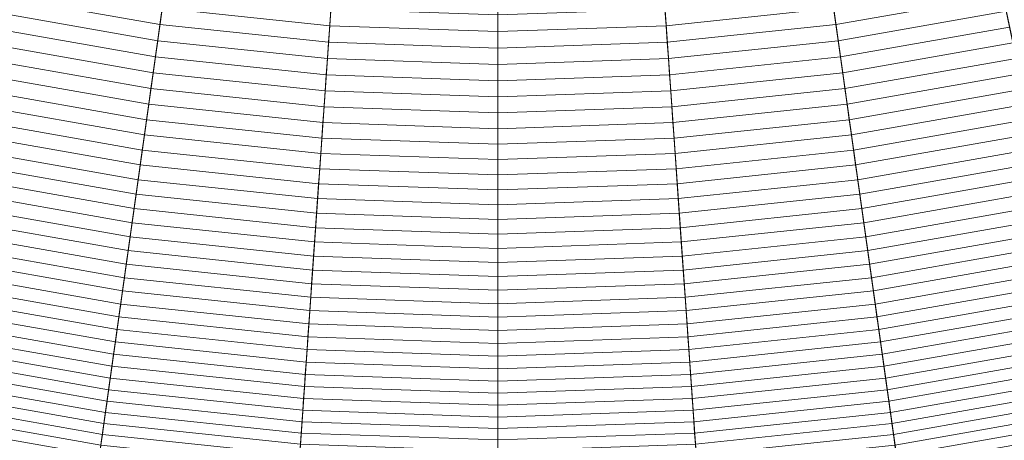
# Model space of a CAD drawing. Header units: centimetres. Extents: x -21.9 to 23.1, y -23 to 22.
# Tile 54 of 191: x -2.6 to 3.9, y -19 to -16.3. Entities that reach past the tile are written whole.
import ezdxf

# ---------------------------------------------------------------- set-up
doc = ezdxf.new("R2010")
doc.units = ezdxf.units.CM
doc.header["$LTSCALE"] = 2.54
doc.layers.add('Lucido design-1', color=7, linetype='Continuous')

# ---------------------------------------------------------------- blocks, each defined once
blk = doc.blocks.new('Gruppo-2-1')
at = {"color": 5, "linetype": 'Continuous', "lineweight": 9}
for points in [[(-2.8374, -9.9069, -940.4271), (-2.1736, -10.1226, -940.4271), (-5.5096, -21.7567, -940.4271), (-6.9769, -21.28, -940.4271)], [(-2.8374, -9.9069, -940.4271), (-2.1736, -10.1226, -940.4271), (-5.5096, -21.7567, -940.4271), (-6.9769, -21.28, -940.4271)], [(3.3391, -10.1226, -940.4271), (4.003, -9.9069, -940.4271), (8.1424, -21.28, -940.4271), (6.6752, -21.7567, -940.4271)], [(3.3391, -10.1226, -940.4271), (4.003, -9.9069, -940.4271), (8.1424, -21.28, -940.4271), (6.6752, -21.7567, -940.4271)], [(-2.1736, -10.1226, -940.4271), (-1.4964, -10.2915, -940.4271), (-4.0127, -22.13, -940.4271), (-5.5096, -21.7567, -940.4271)], [(-2.1736, -10.1226, -940.4271), (-1.4964, -10.2915, -940.4271), (-4.0127, -22.13, -940.4271), (-5.5096, -21.7567, -940.4271)], [(2.6619, -10.2915, -940.4271), (3.3391, -10.1226, -940.4271), (6.6752, -21.7567, -940.4271), (5.1782, -22.13, -940.4271)], [(2.6619, -10.2915, -940.4271), (3.3391, -10.1226, -940.4271), (6.6752, -21.7567, -940.4271), (5.1782, -22.13, -940.4271)], [(-1.4964, -10.2915, -940.4271), (-0.809, -10.4127, -940.4271), (-2.4934, -22.3979, -940.4271), (-4.0127, -22.13, -940.4271)], [(-1.4964, -10.2915, -940.4271), (-0.809, -10.4127, -940.4271), (-2.4934, -22.3979, -940.4271), (-4.0127, -22.13, -940.4271)], [(1.9745, -10.4127, -940.4271), (2.6619, -10.2915, -940.4271), (5.1782, -22.13, -940.4271), (3.6589, -22.3979, -940.4271)], [(1.9745, -10.4127, -940.4271), (2.6619, -10.2915, -940.4271), (5.1782, -22.13, -940.4271), (3.6589, -22.3979, -940.4271)], [(-0.809, -10.4127, -940.4271), (-0.1148, -10.4856, -940.4271), (-0.9591, -22.5591, -940.4271), (-2.4934, -22.3979, -940.4271)], [(-0.809, -10.4127, -940.4271), (-0.1148, -10.4856, -940.4271), (-0.9591, -22.5591, -940.4271), (-2.4934, -22.3979, -940.4271)], [(1.2803, -10.4856, -940.4271), (1.9745, -10.4127, -940.4271), (3.6589, -22.3979, -940.4271), (2.1246, -22.5591, -940.4271)], [(1.2803, -10.4856, -940.4271), (1.9745, -10.4127, -940.4271), (3.6589, -22.3979, -940.4271), (2.1246, -22.5591, -940.4271)], [(-0.1148, -10.4856, -940.4271), (0.5828, -10.51, -940.4271), (0.5828, -22.613, -940.4271), (-0.9591, -22.5591, -940.4271)], [(-0.1148, -10.4856, -940.4271), (0.5828, -10.51, -940.4271), (0.5828, -22.613, -940.4271), (-0.9591, -22.5591, -940.4271)], [(0.5828, -10.51, -940.4271), (1.2803, -10.4856, -940.4271), (2.1246, -22.5591, -940.4271), (0.5828, -22.613, -940.4271)], [(0.5828, -10.51, -940.4271), (1.2803, -10.4856, -940.4271), (2.1246, -22.5591, -940.4271), (0.5828, -22.613, -940.4271)], [(0.5828, -10.51, -940.4271), (0.5828, -22.613, -940.4271), (0.5828, -22.613, -940.4271)], [(0.5828, -10.51, -940.4271), (0.5828, -22.613, -940.4271), (0.5828, -22.613, -940.4271)], [(-5.6163, -22.1288, -1001.3271), (-4.0932, -22.5085, -1001.3271), (-1.933, -12.3456, -1001.3271), (-2.7524, -12.1413, -1001.3271)], [(-5.5096, -21.7567, -1001.3271), (-4.0127, -22.13, -1001.3271), (-1.933, -12.3456, -1001.3271), (-2.7524, -12.1413, -1001.3271)], [(-2.7524, -12.1413, -1010.9271), (-1.933, -12.3456, -1010.9271), (-3.9271, -21.7272, -1010.9271), (-5.3962, -21.3609, -1010.9271)], [(5.2587, -22.5085, -1001.3271), (6.7818, -22.1288, -1001.3271), (3.918, -12.1413, -1001.3271), (3.0985, -12.3456, -1001.3271)], [(3.0985, -12.3456, -1010.9271), (3.918, -12.1413, -1010.9271), (6.5617, -21.3609, -1010.9271), (5.0926, -21.7272, -1010.9271)], [(5.1782, -22.13, -1001.3271), (6.6752, -21.7567, -1001.3271), (3.918, -12.1413, -1001.3271), (3.0985, -12.3456, -1001.3271)], [(-4.0932, -22.5085, -1001.3271), (-2.5472, -22.7811, -1001.3271), (-1.1012, -12.4922, -1001.3271), (-1.933, -12.3456, -1001.3271)], [(-4.0127, -22.13, -1001.3271), (-2.4934, -22.3979, -1001.3271), (-1.1012, -12.4922, -1001.3271), (-1.933, -12.3456, -1001.3271)], [(-1.933, -12.3456, -1010.9271), (-1.1012, -12.4922, -1010.9271), (-2.4361, -21.9901, -1010.9271), (-3.9271, -21.7272, -1010.9271)], [(3.7128, -22.7811, -1001.3271), (5.2587, -22.5085, -1001.3271), (3.0985, -12.3456, -1001.3271), (2.2668, -12.4922, -1001.3271)], [(2.2668, -12.4922, -1010.9271), (3.0985, -12.3456, -1010.9271), (5.0926, -21.7272, -1010.9271), (3.6016, -21.9901, -1010.9271)], [(3.6589, -22.3979, -1001.3271), (5.1782, -22.13, -1001.3271), (3.0985, -12.3456, -1001.3271), (2.2668, -12.4922, -1001.3271)], [(-2.5472, -22.7811, -1001.3271), (-0.9861, -22.9452, -1001.3271), (-0.2613, -12.5805, -1001.3271), (-1.1012, -12.4922, -1001.3271)], [(-2.4934, -22.3979, -1001.3271), (-0.9591, -22.5591, -1001.3271), (-0.2613, -12.5805, -1001.3271), (-1.1012, -12.4922, -1001.3271)], [(-1.1012, -12.4922, -1010.9271), (-0.2613, -12.5805, -1010.9271), (-0.9303, -22.1484, -1010.9271), (-2.4361, -21.9901, -1010.9271)], [(2.1516, -22.9452, -1001.3271), (3.7128, -22.7811, -1001.3271), (2.2668, -12.4922, -1001.3271), (1.4268, -12.5805, -1001.3271)], [(1.4268, -12.5805, -1010.9271), (2.2668, -12.4922, -1010.9271), (3.6016, -21.9901, -1010.9271), (2.0959, -22.1484, -1010.9271)], [(2.1246, -22.5591, -1001.3271), (3.6589, -22.3979, -1001.3271), (2.2668, -12.4922, -1001.3271), (1.4268, -12.5805, -1001.3271)], [(-0.9861, -22.9452, -1001.3271), (0.5828, -23, -1001.3271), (0.5828, -12.61, -1001.3271), (-0.2613, -12.5805, -1001.3271)], [(-0.9591, -22.5591, -1001.3271), (0.5828, -22.613, -1001.3271), (0.5828, -12.61, -1001.3271), (-0.2613, -12.5805, -1001.3271)], [(-0.2613, -12.5805, -1010.9271), (0.5828, -12.61, -1010.9271), (0.5828, -22.2012, -1010.9271), (-0.9303, -22.1484, -1010.9271)], [(0.5828, -23, -1001.3271), (2.1516, -22.9452, -1001.3271), (1.4268, -12.5805, -1001.3271), (0.5828, -12.61, -1001.3271)], [(0.5828, -12.61, -1010.9271), (1.4268, -12.5805, -1010.9271), (2.0959, -22.1484, -1010.9271), (0.5828, -22.2012, -1010.9271)], [(0.5828, -22.613, -1001.3271), (2.1246, -22.5591, -1001.3271), (1.4268, -12.5805, -1001.3271), (0.5828, -12.61, -1001.3271)], [(0.5828, -23, -1001.3271), (0.5828, -12.61, -1001.3271), (0.5828, -12.61, -1001.3271)], [(0.5828, -23, -1001.3271), (0.5828, -23, -1001.3271), (0.5828, -12.61, -1001.3271)], [(0.5828, -12.61, -1010.9271), (0.5828, -22.2012, -1010.9271), (0.5828, -22.2012, -1010.9271)], [(0.5828, -22.613, -1001.3271), (0.5828, -12.61, -1001.3271), (0.5828, -12.61, -1001.3271)], [(-2.733, -16.1092, -932.623), (-1.6367, -16.3025, -932.623), (-1.6216, -16.1946, -932.7187), (-2.7103, -16.0027, -932.7187)], [(2.8023, -16.3025, -932.623), (3.8985, -16.1092, -932.623), (3.8758, -16.0027, -932.7187), (2.7871, -16.1946, -932.7187)], [(-1.6216, -16.1946, -932.7187), (-0.5221, -16.3102, -932.7187), (-0.5144, -16.2005, -932.8132), (-1.6063, -16.0857, -932.8132)], [(1.6876, -16.3102, -932.7187), (2.7871, -16.1946, -932.7187), (2.7718, -16.0857, -932.8132), (1.6799, -16.2005, -932.8132)], [(-2.7554, -16.2147, -932.5261), (-1.6517, -16.4093, -932.5261), (-1.6367, -16.3025, -932.623), (-2.733, -16.1092, -932.623)], [(2.8173, -16.4093, -932.5261), (3.9209, -16.2147, -932.5261), (3.8985, -16.1092, -932.623), (2.8023, -16.3025, -932.623)], [(-2.7776, -16.3192, -932.428), (-1.6666, -16.5151, -932.428), (-1.6517, -16.4093, -932.5261), (-2.7554, -16.2147, -932.5261)], [(-1.6367, -16.3025, -932.623), (-0.5297, -16.4189, -932.623), (-0.5221, -16.3102, -932.7187), (-1.6216, -16.1946, -932.7187)], [(-0.5221, -16.3102, -932.7187), (0.5828, -16.3488, -932.7187), (0.5828, -16.2388, -932.8132), (-0.5144, -16.2005, -932.8132)], [(0.5828, -16.3488, -932.7187), (1.6876, -16.3102, -932.7187), (1.6799, -16.2005, -932.8132), (0.5828, -16.2388, -932.8132)], [(1.6952, -16.4189, -932.623), (2.8023, -16.3025, -932.623), (2.7871, -16.1946, -932.7187), (1.6876, -16.3102, -932.7187)], [(2.8321, -16.5151, -932.428), (3.9431, -16.3192, -932.428), (3.9209, -16.2147, -932.5261), (2.8173, -16.4093, -932.5261)], [(0.5828, -16.3488, -932.7187), (0.5828, -16.2388, -932.8132), (0.5828, -16.2388, -932.8132)], [(-2.7996, -16.4226, -932.3287), (-1.6813, -16.6198, -932.3287), (-1.6666, -16.5151, -932.428), (-2.7776, -16.3192, -932.428)], [(-1.6517, -16.4093, -932.5261), (-0.5372, -16.5265, -932.5261), (-0.5297, -16.4189, -932.623), (-1.6367, -16.3025, -932.623)], [(-0.5297, -16.4189, -932.623), (0.5828, -16.4577, -932.623), (0.5828, -16.3488, -932.7187), (-0.5221, -16.3102, -932.7187)], [(0.5828, -16.4577, -932.623), (1.6952, -16.4189, -932.623), (1.6876, -16.3102, -932.7187), (0.5828, -16.3488, -932.7187)], [(0.5828, -16.4577, -932.623), (0.5828, -16.3488, -932.7187), (0.5828, -16.3488, -932.7187)], [(1.7027, -16.5265, -932.5261), (2.8173, -16.4093, -932.5261), (2.8023, -16.3025, -932.623), (1.6952, -16.4189, -932.623)], [(2.8468, -16.6198, -932.3287), (3.9651, -16.4226, -932.3287), (3.9431, -16.3192, -932.428), (2.8321, -16.5151, -932.428)], [(-2.8213, -16.5249, -932.2283), (-1.6959, -16.7234, -932.2283), (-1.6813, -16.6198, -932.3287), (-2.7996, -16.4226, -932.3287)], [(-1.6666, -16.5151, -932.428), (-0.5447, -16.633, -932.428), (-0.5372, -16.5265, -932.5261), (-1.6517, -16.4093, -932.5261)], [(-0.5372, -16.5265, -932.5261), (0.5828, -16.5656, -932.5261), (0.5828, -16.4577, -932.623), (-0.5297, -16.4189, -932.623)], [(0.5828, -16.5656, -932.5261), (1.7027, -16.5265, -932.5261), (1.6952, -16.4189, -932.623), (0.5828, -16.4577, -932.623)], [(1.7102, -16.633, -932.428), (2.8321, -16.5151, -932.428), (2.8173, -16.4093, -932.5261), (1.7027, -16.5265, -932.5261)], [(2.8614, -16.7234, -932.2283), (3.9868, -16.5249, -932.2283), (3.9651, -16.4226, -932.3287), (2.8468, -16.6198, -932.3287)], [(0.5828, -16.5656, -932.5261), (0.5828, -16.4577, -932.623), (0.5828, -16.4577, -932.623)], [(-2.8428, -16.626, -932.1265), (-1.7103, -16.8257, -932.1265), (-1.6959, -16.7234, -932.2283), (-2.8213, -16.5249, -932.2283)], [(-1.6813, -16.6198, -932.3287), (-0.552, -16.7385, -932.3287), (-0.5447, -16.633, -932.428), (-1.6666, -16.5151, -932.428)], [(-0.5447, -16.633, -932.428), (0.5828, -16.6724, -932.428), (0.5828, -16.5656, -932.5261), (-0.5372, -16.5265, -932.5261)], [(0.5828, -16.6724, -932.428), (1.7102, -16.633, -932.428), (1.7027, -16.5265, -932.5261), (0.5828, -16.5656, -932.5261)], [(1.7176, -16.7385, -932.3287), (2.8468, -16.6198, -932.3287), (2.8321, -16.5151, -932.428), (1.7102, -16.633, -932.428)], [(2.8758, -16.8257, -932.1265), (4.0083, -16.626, -932.1265), (3.9868, -16.5249, -932.2283), (2.8614, -16.7234, -932.2283)], [(0.5828, -16.6724, -932.428), (0.5828, -16.5656, -932.5261), (0.5828, -16.5656, -932.5261)], [(-2.8641, -16.7262, -932.0238), (-1.7245, -16.9271, -932.0238), (-1.7103, -16.8257, -932.1265), (-2.8428, -16.626, -932.1265)], [(-1.6959, -16.7234, -932.2283), (-0.5593, -16.8428, -932.2283), (-0.552, -16.7385, -932.3287), (-1.6813, -16.6198, -932.3287)], [(-0.552, -16.7385, -932.3287), (0.5828, -16.7781, -932.3287), (0.5828, -16.6724, -932.428), (-0.5447, -16.633, -932.428)], [(0.5828, -16.7781, -932.3287), (1.7176, -16.7385, -932.3287), (1.7102, -16.633, -932.428), (0.5828, -16.6724, -932.428)], [(0.5828, -16.7781, -932.3287), (0.5828, -16.6724, -932.428), (0.5828, -16.6724, -932.428)], [(1.7249, -16.8428, -932.2283), (2.8614, -16.7234, -932.2283), (2.8468, -16.6198, -932.3287), (1.7176, -16.7385, -932.3287)], [(2.89, -16.9271, -932.0238), (4.0296, -16.7262, -932.0238), (4.0083, -16.626, -932.1265), (2.8758, -16.8257, -932.1265)], [(-2.8851, -16.8252, -931.9199), (-1.7386, -17.0273, -931.9199), (-1.7245, -16.9271, -932.0238), (-2.8641, -16.7262, -932.0238)], [(-1.7103, -16.8257, -932.1265), (-0.5666, -16.9459, -932.1265), (-0.5593, -16.8428, -932.2283), (-1.6959, -16.7234, -932.2283)], [(-0.5593, -16.8428, -932.2283), (0.5828, -16.8827, -932.2283), (0.5828, -16.7781, -932.3287), (-0.552, -16.7385, -932.3287)], [(0.5828, -16.8827, -932.2283), (1.7249, -16.8428, -932.2283), (1.7176, -16.7385, -932.3287), (0.5828, -16.7781, -932.3287)], [(1.7321, -16.9459, -932.1265), (2.8758, -16.8257, -932.1265), (2.8614, -16.7234, -932.2283), (1.7249, -16.8428, -932.2283)], [(2.9041, -17.0273, -931.9199), (4.0507, -16.8252, -931.9199), (4.0296, -16.7262, -932.0238), (2.89, -16.9271, -932.0238)], [(0.5828, -16.8827, -932.2283), (0.5828, -16.7781, -932.3287), (0.5828, -16.7781, -932.3287)], [(-2.9059, -16.923, -931.8149), (-1.7525, -17.1264, -931.8149), (-1.7386, -17.0273, -931.9199), (-2.8851, -16.8252, -931.9199)], [(-1.7245, -16.9271, -932.0238), (-0.5737, -17.048, -932.0238), (-0.5666, -16.9459, -932.1265), (-1.7103, -16.8257, -932.1265)], [(-0.5666, -16.9459, -932.1265), (0.5828, -16.9861, -932.1265), (0.5828, -16.8827, -932.2283), (-0.5593, -16.8428, -932.2283)], [(0.5828, -16.9861, -932.1265), (1.7321, -16.9459, -932.1265), (1.7249, -16.8428, -932.2283), (0.5828, -16.8827, -932.2283)], [(1.7392, -17.048, -932.0238), (2.89, -16.9271, -932.0238), (2.8758, -16.8257, -932.1265), (1.7321, -16.9459, -932.1265)], [(2.918, -17.1264, -931.8149), (4.0715, -16.923, -931.8149), (4.0507, -16.8252, -931.9199), (2.9041, -17.0273, -931.9199)], [(-2.9265, -17.0197, -931.7088), (-1.7663, -17.2243, -931.7088), (-1.7525, -17.1264, -931.8149), (-2.9059, -16.923, -931.8149)], [(-1.7386, -17.0273, -931.9199), (-0.5808, -17.149, -931.9199), (-0.5737, -17.048, -932.0238), (-1.7245, -16.9271, -932.0238)], [(0.5828, -16.9861, -932.1265), (0.5828, -16.8827, -932.2283), (0.5828, -16.8827, -932.2283)], [(1.7463, -17.149, -931.9199), (2.9041, -17.0273, -931.9199), (2.89, -16.9271, -932.0238), (1.7392, -17.048, -932.0238)], [(2.9318, -17.2243, -931.7088), (4.092, -17.0197, -931.7088), (4.0715, -16.923, -931.8149), (2.918, -17.1264, -931.8149)], [(-0.5737, -17.048, -932.0238), (0.5828, -17.0884, -932.0238), (0.5828, -16.9861, -932.1265), (-0.5666, -16.9459, -932.1265)], [(0.5828, -17.0884, -932.0238), (1.7392, -17.048, -932.0238), (1.7321, -16.9459, -932.1265), (0.5828, -16.9861, -932.1265)], [(0.5828, -17.0884, -932.0238), (0.5828, -16.9861, -932.1265), (0.5828, -16.9861, -932.1265)], [(-2.9468, -17.1153, -931.6017), (-1.7799, -17.3211, -931.6017), (-1.7663, -17.2243, -931.7088), (-2.9265, -17.0197, -931.7088)], [(-1.7525, -17.1264, -931.8149), (-0.5877, -17.2488, -931.8149), (-0.5808, -17.149, -931.9199), (-1.7386, -17.0273, -931.9199)], [(-0.5808, -17.149, -931.9199), (0.5828, -17.1896, -931.9199), (0.5828, -17.0884, -932.0238), (-0.5737, -17.048, -932.0238)], [(0.5828, -17.1896, -931.9199), (1.7463, -17.149, -931.9199), (1.7392, -17.048, -932.0238), (0.5828, -17.0884, -932.0238)], [(1.7533, -17.2488, -931.8149), (2.918, -17.1264, -931.8149), (2.9041, -17.0273, -931.9199), (1.7463, -17.149, -931.9199)], [(2.9454, -17.3211, -931.6017), (4.1123, -17.1153, -931.6017), (4.092, -17.0197, -931.7088), (2.9318, -17.2243, -931.7088)], [(-2.9669, -17.2097, -931.4934), (-1.7933, -17.4166, -931.4934), (-1.7799, -17.3211, -931.6017), (-2.9468, -17.1153, -931.6017)], [(-1.7663, -17.2243, -931.7088), (-0.5946, -17.3475, -931.7088), (-0.5877, -17.2488, -931.8149), (-1.7525, -17.1264, -931.8149)], [(0.5828, -17.1896, -931.9199), (0.5828, -17.0884, -932.0238), (0.5828, -17.0884, -932.0238)], [(1.7602, -17.3475, -931.7088), (2.9318, -17.2243, -931.7088), (2.918, -17.1264, -931.8149), (1.7533, -17.2488, -931.8149)], [(2.9588, -17.4166, -931.4934), (4.1324, -17.2097, -931.4934), (4.1123, -17.1153, -931.6017), (2.9454, -17.3211, -931.6017)], [(-0.5877, -17.2488, -931.8149), (0.5828, -17.2897, -931.8149), (0.5828, -17.1896, -931.9199), (-0.5808, -17.149, -931.9199)], [(0.5828, -17.2897, -931.8149), (1.7533, -17.2488, -931.8149), (1.7463, -17.149, -931.9199), (0.5828, -17.1896, -931.9199)], [(0.5828, -17.2897, -931.8149), (0.5828, -17.1896, -931.9199), (0.5828, -17.1896, -931.9199)], [(-2.9867, -17.3029, -931.3841), (-1.8066, -17.511, -931.3841), (-1.7933, -17.4166, -931.4934), (-2.9669, -17.2097, -931.4934)], [(-1.7799, -17.3211, -931.6017), (-0.6014, -17.4449, -931.6017), (-0.5946, -17.3475, -931.7088), (-1.7663, -17.2243, -931.7088)], [(-0.5946, -17.3475, -931.7088), (0.5828, -17.3886, -931.7088), (0.5828, -17.2897, -931.8149), (-0.5877, -17.2488, -931.8149)], [(0.5828, -17.3886, -931.7088), (1.7602, -17.3475, -931.7088), (1.7533, -17.2488, -931.8149), (0.5828, -17.2897, -931.8149)], [(1.767, -17.4449, -931.6017), (2.9454, -17.3211, -931.6017), (2.9318, -17.2243, -931.7088), (1.7602, -17.3475, -931.7088)], [(2.9721, -17.511, -931.3841), (4.1522, -17.3029, -931.3841), (4.1324, -17.2097, -931.4934), (2.9588, -17.4166, -931.4934)], [(-3.0062, -17.395, -931.2737), (-1.8197, -17.6042, -931.2737), (-1.8066, -17.511, -931.3841), (-2.9867, -17.3029, -931.3841)], [(-1.7933, -17.4166, -931.4934), (-0.6082, -17.5412, -931.4934), (-0.6014, -17.4449, -931.6017), (-1.7799, -17.3211, -931.6017)], [(0.5828, -17.3886, -931.7088), (0.5828, -17.2897, -931.8149), (0.5828, -17.2897, -931.8149)], [(1.7737, -17.5412, -931.4934), (2.9588, -17.4166, -931.4934), (2.9454, -17.3211, -931.6017), (1.767, -17.4449, -931.6017)], [(2.9852, -17.6042, -931.2737), (4.1718, -17.395, -931.2737), (4.1522, -17.3029, -931.3841), (2.9721, -17.511, -931.3841)], [(-0.6014, -17.4449, -931.6017), (0.5828, -17.4863, -931.6017), (0.5828, -17.3886, -931.7088), (-0.5946, -17.3475, -931.7088)], [(0.5828, -17.4863, -931.6017), (1.767, -17.4449, -931.6017), (1.7602, -17.3475, -931.7088), (0.5828, -17.3886, -931.7088)], [(0.5828, -17.4863, -931.6017), (0.5828, -17.3886, -931.7088), (0.5828, -17.3886, -931.7088)], [(-3.0256, -17.4858, -931.1623), (-1.8326, -17.6962, -931.1623), (-1.8197, -17.6042, -931.2737), (-3.0062, -17.395, -931.2737)], [(-1.8066, -17.511, -931.3841), (-0.6148, -17.6363, -931.3841), (-0.6082, -17.5412, -931.4934), (-1.7933, -17.4166, -931.4934)], [(-0.6082, -17.5412, -931.4934), (0.5828, -17.5828, -931.4934), (0.5828, -17.4863, -931.6017), (-0.6014, -17.4449, -931.6017)], [(0.5828, -17.5828, -931.4934), (1.7737, -17.5412, -931.4934), (1.767, -17.4449, -931.6017), (0.5828, -17.4863, -931.6017)], [(1.7803, -17.6363, -931.3841), (2.9721, -17.511, -931.3841), (2.9588, -17.4166, -931.4934), (1.7737, -17.5412, -931.4934)], [(2.9981, -17.6962, -931.1623), (4.1911, -17.4858, -931.1623), (4.1718, -17.395, -931.2737), (2.9852, -17.6042, -931.2737)], [(-3.0446, -17.5754, -931.0499), (-1.8453, -17.7869, -931.0499), (-1.8326, -17.6962, -931.1623), (-3.0256, -17.4858, -931.1623)], [(-1.8197, -17.6042, -931.2737), (-0.6214, -17.7301, -931.2737), (-0.6148, -17.6363, -931.3841), (-1.8066, -17.511, -931.3841)], [(0.5828, -17.5828, -931.4934), (0.5828, -17.4863, -931.6017), (0.5828, -17.4863, -931.6017)], [(1.7869, -17.7301, -931.2737), (2.9852, -17.6042, -931.2737), (2.9721, -17.511, -931.3841), (1.7803, -17.6363, -931.3841)], [(3.0109, -17.7869, -931.0499), (4.2101, -17.5754, -931.0499), (4.1911, -17.4858, -931.1623), (2.9981, -17.6962, -931.1623)], [(-3.0634, -17.6638, -930.9365), (-1.8579, -17.8764, -930.9365), (-1.8453, -17.7869, -931.0499), (-3.0446, -17.5754, -931.0499)], [(-0.6148, -17.6363, -931.3841), (0.5828, -17.6781, -931.3841), (0.5828, -17.5828, -931.4934), (-0.6082, -17.5412, -931.4934)], [(0.5828, -17.6781, -931.3841), (1.7803, -17.6363, -931.3841), (1.7737, -17.5412, -931.4934), (0.5828, -17.5828, -931.4934)], [(0.5828, -17.6781, -931.3841), (0.5828, -17.5828, -931.4934), (0.5828, -17.5828, -931.4934)], [(3.0234, -17.8764, -930.9365), (4.2289, -17.6638, -930.9365), (4.2101, -17.5754, -931.0499), (3.0109, -17.7869, -931.0499)], [(-1.8326, -17.6962, -931.1623), (-0.6279, -17.8228, -931.1623), (-0.6214, -17.7301, -931.2737), (-1.8197, -17.6042, -931.2737)], [(-0.6214, -17.7301, -931.2737), (0.5828, -17.7722, -931.2737), (0.5828, -17.6781, -931.3841), (-0.6148, -17.6363, -931.3841)], [(0.5828, -17.7722, -931.2737), (1.7869, -17.7301, -931.2737), (1.7803, -17.6363, -931.3841), (0.5828, -17.6781, -931.3841)], [(1.7934, -17.8228, -931.1623), (2.9981, -17.6962, -931.1623), (2.9852, -17.6042, -931.2737), (1.7869, -17.7301, -931.2737)], [(-3.0819, -17.751, -930.822), (-1.8703, -17.9646, -930.822), (-1.8579, -17.8764, -930.9365), (-3.0634, -17.6638, -930.9365)], [(-1.8453, -17.7869, -931.0499), (-0.6343, -17.9142, -931.0499), (-0.6279, -17.8228, -931.1623), (-1.8326, -17.6962, -931.1623)], [(0.5828, -17.7722, -931.2737), (0.5828, -17.6781, -931.3841), (0.5828, -17.6781, -931.3841)], [(1.7998, -17.9142, -931.0499), (3.0109, -17.7869, -931.0499), (2.9981, -17.6962, -931.1623), (1.7934, -17.8228, -931.1623)], [(3.0359, -17.9646, -930.822), (4.2474, -17.751, -930.822), (4.2289, -17.6638, -930.9365), (3.0234, -17.8764, -930.9365)], [(-3.1002, -17.8369, -930.7066), (-1.8825, -18.0516, -930.7066), (-1.8703, -17.9646, -930.822), (-3.0819, -17.751, -930.822)], [(-0.6279, -17.8228, -931.1623), (0.5828, -17.8651, -931.1623), (0.5828, -17.7722, -931.2737), (-0.6214, -17.7301, -931.2737)], [(0.5828, -17.8651, -931.1623), (1.7934, -17.8228, -931.1623), (1.7869, -17.7301, -931.2737), (0.5828, -17.7722, -931.2737)], [(0.5828, -17.8651, -931.1623), (0.5828, -17.7722, -931.2737), (0.5828, -17.7722, -931.2737)], [(3.0481, -18.0516, -930.7066), (4.2657, -17.8369, -930.7066), (4.2474, -17.751, -930.822), (3.0359, -17.9646, -930.822)], [(-3.1182, -17.9216, -930.5903), (-1.8946, -18.1373, -930.5903), (-1.8825, -18.0516, -930.7066), (-3.1002, -17.8369, -930.7066)], [(-1.8579, -17.8764, -930.9365), (-0.6406, -18.0043, -930.9365), (-0.6343, -17.9142, -931.0499), (-1.8453, -17.7869, -931.0499)], [(-0.6343, -17.9142, -931.0499), (0.5828, -17.9567, -931.0499), (0.5828, -17.8651, -931.1623), (-0.6279, -17.8228, -931.1623)], [(0.5828, -17.9567, -931.0499), (1.7998, -17.9142, -931.0499), (1.7934, -17.8228, -931.1623), (0.5828, -17.8651, -931.1623)], [(1.8061, -18.0043, -930.9365), (3.0234, -17.8764, -930.9365), (3.0109, -17.7869, -931.0499), (1.7998, -17.9142, -931.0499)], [(3.0601, -18.1373, -930.5903), (4.2837, -17.9216, -930.5903), (4.2657, -17.8369, -930.7066), (3.0481, -18.0516, -930.7066)], [(-1.8703, -17.9646, -930.822), (-0.6468, -18.0932, -930.822), (-0.6406, -18.0043, -930.9365), (-1.8579, -17.8764, -930.9365)], [(0.5828, -17.9567, -931.0499), (0.5828, -17.8651, -931.1623), (0.5828, -17.8651, -931.1623)], [(1.8123, -18.0932, -930.822), (3.0359, -17.9646, -930.822), (3.0234, -17.8764, -930.9365), (1.8061, -18.0043, -930.9365)], [(-3.1359, -18.005, -930.4729), (-1.9065, -18.2217, -930.4729), (-1.8946, -18.1373, -930.5903), (-3.1182, -17.9216, -930.5903)], [(-1.8825, -18.0516, -930.7066), (-0.6529, -18.1808, -930.7066), (-0.6468, -18.0932, -930.822), (-1.8703, -17.9646, -930.822)], [(-0.6406, -18.0043, -930.9365), (0.5828, -18.0471, -930.9365), (0.5828, -17.9567, -931.0499), (-0.6343, -17.9142, -931.0499)], [(0.5828, -18.0471, -930.9365), (1.8061, -18.0043, -930.9365), (1.7998, -17.9142, -931.0499), (0.5828, -17.9567, -931.0499)], [(0.5828, -18.0471, -930.9365), (0.5828, -17.9567, -931.0499), (0.5828, -17.9567, -931.0499)], [(1.8184, -18.1808, -930.7066), (3.0481, -18.0516, -930.7066), (3.0359, -17.9646, -930.822), (1.8123, -18.0932, -930.822)], [(3.072, -18.2217, -930.4729), (4.3014, -18.005, -930.4729), (4.2837, -17.9216, -930.5903), (3.0601, -18.1373, -930.5903)], [(-3.1534, -18.0871, -930.3547), (-1.9181, -18.3049, -930.3547), (-1.9065, -18.2217, -930.4729), (-3.1359, -18.005, -930.4729)], [(-0.6468, -18.0932, -930.822), (0.5828, -18.1362, -930.822), (0.5828, -18.0471, -930.9365), (-0.6406, -18.0043, -930.9365)], [(0.5828, -18.1362, -930.822), (1.8123, -18.0932, -930.822), (1.8061, -18.0043, -930.9365), (0.5828, -18.0471, -930.9365)], [(3.0837, -18.3049, -930.3547), (4.3189, -18.0871, -930.3547), (4.3014, -18.005, -930.4729), (3.072, -18.2217, -930.4729)], [(-3.1705, -18.1679, -930.2355), (-1.9296, -18.3867, -930.2355), (-1.9181, -18.3049, -930.3547), (-3.1534, -18.0871, -930.3547)], [(-1.8946, -18.1373, -930.5903), (-0.6589, -18.2672, -930.5903), (-0.6529, -18.1808, -930.7066), (-1.8825, -18.0516, -930.7066)], [(-0.6529, -18.1808, -930.7066), (0.5828, -18.224, -930.7066), (0.5828, -18.1362, -930.822), (-0.6468, -18.0932, -930.822)], [(0.5828, -18.1362, -930.822), (0.5828, -18.0471, -930.9365), (0.5828, -18.0471, -930.9365)], [(0.5828, -18.224, -930.7066), (1.8184, -18.1808, -930.7066), (1.8123, -18.0932, -930.822), (0.5828, -18.1362, -930.822)], [(1.8245, -18.2672, -930.5903), (3.0601, -18.1373, -930.5903), (3.0481, -18.0516, -930.7066), (1.8184, -18.1808, -930.7066)], [(3.0952, -18.3867, -930.2355), (4.3361, -18.1679, -930.2355), (4.3189, -18.0871, -930.3547), (3.0837, -18.3049, -930.3547)], [(-3.1874, -18.2475, -930.1154), (-1.941, -18.4672, -930.1154), (-1.9296, -18.3867, -930.2355), (-3.1705, -18.1679, -930.2355)], [(-1.9065, -18.2217, -930.4729), (-0.6649, -18.3522, -930.4729), (-0.6589, -18.2672, -930.5903), (-1.8946, -18.1373, -930.5903)], [(0.5828, -18.224, -930.7066), (0.5828, -18.1362, -930.822), (0.5828, -18.1362, -930.822)], [(1.8304, -18.3522, -930.4729), (3.072, -18.2217, -930.4729), (3.0601, -18.1373, -930.5903), (1.8245, -18.2672, -930.5903)], [(3.1065, -18.4672, -930.1154), (4.353, -18.2475, -930.1154), (4.3361, -18.1679, -930.2355), (3.0952, -18.3867, -930.2355)], [(-1.9181, -18.3049, -930.3547), (-0.6707, -18.436, -930.3547), (-0.6649, -18.3522, -930.4729), (-1.9065, -18.2217, -930.4729)], [(-0.6589, -18.2672, -930.5903), (0.5828, -18.3106, -930.5903), (0.5828, -18.224, -930.7066), (-0.6529, -18.1808, -930.7066)], [(0.5828, -18.3106, -930.5903), (1.8245, -18.2672, -930.5903), (1.8184, -18.1808, -930.7066), (0.5828, -18.224, -930.7066)], [(0.5828, -18.3106, -930.5903), (0.5828, -18.224, -930.7066), (0.5828, -18.224, -930.7066)], [(1.8363, -18.436, -930.3547), (3.0837, -18.3049, -930.3547), (3.072, -18.2217, -930.4729), (1.8304, -18.3522, -930.4729)], [(-3.2041, -18.3257, -929.9944), (-1.9521, -18.5464, -929.9944), (-1.941, -18.4672, -930.1154), (-3.1874, -18.2475, -930.1154)], [(-0.6649, -18.3522, -930.4729), (0.5828, -18.3958, -930.4729), (0.5828, -18.3106, -930.5903), (-0.6589, -18.2672, -930.5903)], [(0.5828, -18.3958, -930.4729), (1.8304, -18.3522, -930.4729), (1.8245, -18.2672, -930.5903), (0.5828, -18.3106, -930.5903)], [(3.1176, -18.5464, -929.9944), (4.3696, -18.3257, -929.9944), (4.353, -18.2475, -930.1154), (3.1065, -18.4672, -930.1154)], [(-3.2204, -18.4026, -929.8726), (-1.963, -18.6243, -929.8726), (-1.9521, -18.5464, -929.9944), (-3.2041, -18.3257, -929.9944)], [(-1.9296, -18.3867, -930.2355), (-0.6765, -18.5184, -930.2355), (-0.6707, -18.436, -930.3547), (-1.9181, -18.3049, -930.3547)], [(-0.6707, -18.436, -930.3547), (0.5828, -18.4798, -930.3547), (0.5828, -18.3958, -930.4729), (-0.6649, -18.3522, -930.4729)], [(0.5828, -18.3958, -930.4729), (0.5828, -18.3106, -930.5903), (0.5828, -18.3106, -930.5903)], [(0.5828, -18.4798, -930.3547), (1.8363, -18.436, -930.3547), (1.8304, -18.3522, -930.4729), (0.5828, -18.3958, -930.4729)], [(1.842, -18.5184, -930.2355), (3.0952, -18.3867, -930.2355), (3.0837, -18.3049, -930.3547), (1.8363, -18.436, -930.3547)], [(3.1286, -18.6243, -929.8726), (4.386, -18.4026, -929.8726), (4.3696, -18.3257, -929.9944), (3.1176, -18.5464, -929.9944)], [(-3.2365, -18.4782, -929.7498), (-1.9738, -18.7008, -929.7498), (-1.963, -18.6243, -929.8726), (-3.2204, -18.4026, -929.8726)], [(-1.941, -18.4672, -930.1154), (-0.6822, -18.5995, -930.1154), (-0.6765, -18.5184, -930.2355), (-1.9296, -18.3867, -930.2355)], [(0.5828, -18.4798, -930.3547), (0.5828, -18.3958, -930.4729), (0.5828, -18.3958, -930.4729)], [(1.8477, -18.5995, -930.1154), (3.1065, -18.4672, -930.1154), (3.0952, -18.3867, -930.2355), (1.842, -18.5184, -930.2355)], [(3.1393, -18.7008, -929.7498), (4.402, -18.4782, -929.7498), (4.386, -18.4026, -929.8726), (3.1286, -18.6243, -929.8726)], [(-3.2523, -18.5524, -929.6263), (-1.9844, -18.776, -929.6263), (-1.9738, -18.7008, -929.7498), (-3.2365, -18.4782, -929.7498)], [(-1.9521, -18.5464, -929.9944), (-0.6878, -18.6793, -929.9944), (-0.6822, -18.5995, -930.1154), (-1.941, -18.4672, -930.1154)], [(-0.6765, -18.5184, -930.2355), (0.5828, -18.5624, -930.2355), (0.5828, -18.4798, -930.3547), (-0.6707, -18.436, -930.3547)], [(0.5828, -18.5624, -930.2355), (1.842, -18.5184, -930.2355), (1.8363, -18.436, -930.3547), (0.5828, -18.4798, -930.3547)], [(0.5828, -18.5624, -930.2355), (0.5828, -18.4798, -930.3547), (0.5828, -18.4798, -930.3547)], [(1.8533, -18.6793, -929.9944), (3.1176, -18.5464, -929.9944), (3.1065, -18.4672, -930.1154), (1.8477, -18.5995, -930.1154)], [(3.1499, -18.776, -929.6263), (4.4178, -18.5524, -929.6263), (4.402, -18.4782, -929.7498), (3.1393, -18.7008, -929.7498)], [(-3.2678, -18.6254, -929.5018), (-1.9947, -18.8498, -929.5018), (-1.9844, -18.776, -929.6263), (-3.2523, -18.5524, -929.6263)], [(-1.963, -18.6243, -929.8726), (-0.6932, -18.7578, -929.8726), (-0.6878, -18.6793, -929.9944), (-1.9521, -18.5464, -929.9944)], [(-0.6822, -18.5995, -930.1154), (0.5828, -18.6437, -930.1154), (0.5828, -18.5624, -930.2355), (-0.6765, -18.5184, -930.2355)], [(0.5828, -18.6437, -930.1154), (1.8477, -18.5995, -930.1154), (1.842, -18.5184, -930.2355), (0.5828, -18.5624, -930.2355)], [(1.8588, -18.7578, -929.8726), (3.1286, -18.6243, -929.8726), (3.1176, -18.5464, -929.9944), (1.8533, -18.6793, -929.9944)], [(3.1603, -18.8498, -929.5018), (4.4333, -18.6254, -929.5018), (4.4178, -18.5524, -929.6263), (3.1499, -18.776, -929.6263)], [(-0.6878, -18.6793, -929.9944), (0.5828, -18.7237, -929.9944), (0.5828, -18.6437, -930.1154), (-0.6822, -18.5995, -930.1154)], [(0.5828, -18.6437, -930.1154), (0.5828, -18.5624, -930.2355), (0.5828, -18.5624, -930.2355)], [(0.5828, -18.7237, -929.9944), (1.8533, -18.6793, -929.9944), (1.8477, -18.5995, -930.1154), (0.5828, -18.6437, -930.1154)], [(-3.283, -18.6969, -929.3766), (-2.0049, -18.9223, -929.3766), (-1.9947, -18.8498, -929.5018), (-3.2678, -18.6254, -929.5018)], [(-1.9738, -18.7008, -929.7498), (-0.6986, -18.8349, -929.7498), (-0.6932, -18.7578, -929.8726), (-1.963, -18.6243, -929.8726)], [(-0.6932, -18.7578, -929.8726), (0.5828, -18.8023, -929.8726), (0.5828, -18.7237, -929.9944), (-0.6878, -18.6793, -929.9944)], [(0.5828, -18.7237, -929.9944), (0.5828, -18.6437, -930.1154), (0.5828, -18.6437, -930.1154)], [(0.5828, -18.8023, -929.8726), (1.8588, -18.7578, -929.8726), (1.8533, -18.6793, -929.9944), (0.5828, -18.7237, -929.9944)], [(1.8642, -18.8349, -929.7498), (3.1393, -18.7008, -929.7498), (3.1286, -18.6243, -929.8726), (1.8588, -18.7578, -929.8726)], [(3.1704, -18.9223, -929.3766), (4.4485, -18.6969, -929.3766), (4.4333, -18.6254, -929.5018), (3.1603, -18.8498, -929.5018)], [(-3.2979, -18.7671, -929.2506), (-2.0149, -18.9933, -929.2506), (-2.0049, -18.9223, -929.3766), (-3.283, -18.6969, -929.3766)], [(-1.9844, -18.776, -929.6263), (-0.7039, -18.9106, -929.6263), (-0.6986, -18.8349, -929.7498), (-1.9738, -18.7008, -929.7498)], [(0.5828, -18.8023, -929.8726), (0.5828, -18.7237, -929.9944), (0.5828, -18.7237, -929.9944)], [(1.8695, -18.9106, -929.6263), (3.1499, -18.776, -929.6263), (3.1393, -18.7008, -929.7498), (1.8642, -18.8349, -929.7498)], [(3.1804, -18.9933, -929.2506), (4.4634, -18.7671, -929.2506), (4.4485, -18.6969, -929.3766), (3.1704, -18.9223, -929.3766)], [(-3.3125, -18.8359, -929.1238), (-2.0247, -19.063, -929.1238), (-2.0149, -18.9933, -929.2506), (-3.2979, -18.7671, -929.2506)], [(-1.9947, -18.8498, -929.5018), (-0.7091, -18.985, -929.5018), (-0.7039, -18.9106, -929.6263), (-1.9844, -18.776, -929.6263)], [(-0.6986, -18.8349, -929.7498), (0.5828, -18.8796, -929.7498), (0.5828, -18.8023, -929.8726), (-0.6932, -18.7578, -929.8726)], [(0.5828, -18.8796, -929.7498), (1.8642, -18.8349, -929.7498), (1.8588, -18.7578, -929.8726), (0.5828, -18.8023, -929.8726)], [(0.5828, -18.8796, -929.7498), (0.5828, -18.8023, -929.8726), (0.5828, -18.8023, -929.8726)], [(1.8747, -18.985, -929.5018), (3.1603, -18.8498, -929.5018), (3.1499, -18.776, -929.6263), (1.8695, -18.9106, -929.6263)], [(3.1902, -19.063, -929.1238), (4.4781, -18.8359, -929.1238), (4.4634, -18.7671, -929.2506), (3.1804, -18.9933, -929.2506)], [(-3.3269, -18.9034, -928.9962), (-2.0343, -19.1313, -928.9962), (-2.0247, -19.063, -929.1238), (-3.3125, -18.8359, -929.1238)], [(-2.0049, -18.9223, -929.3766), (-0.7142, -19.0579, -929.3766), (-0.7091, -18.985, -929.5018), (-1.9947, -18.8498, -929.5018)], [(-0.7039, -18.9106, -929.6263), (0.5828, -18.9555, -929.6263), (0.5828, -18.8796, -929.7498), (-0.6986, -18.8349, -929.7498)], [(0.5828, -18.9555, -929.6263), (1.8695, -18.9106, -929.6263), (1.8642, -18.8349, -929.7498), (0.5828, -18.8796, -929.7498)], [(0.5828, -18.9555, -929.6263), (0.5828, -18.8796, -929.7498), (0.5828, -18.8796, -929.7498)], [(1.8798, -19.0579, -929.3766), (3.1704, -18.9223, -929.3766), (3.1603, -18.8498, -929.5018), (1.8747, -18.985, -929.5018)], [(3.1998, -19.1313, -928.9962), (4.4924, -18.9034, -928.9962), (4.4781, -18.8359, -929.1238), (3.1902, -19.063, -929.1238)], [(-3.3409, -18.9695, -928.8678), (-2.0437, -19.1982, -928.8678), (-2.0343, -19.1313, -928.9962), (-3.3269, -18.9034, -928.9962)], [(-2.0149, -18.9933, -929.2506), (-0.7192, -19.1295, -929.2506), (-0.7142, -19.0579, -929.3766), (-2.0049, -18.9223, -929.3766)], [(-0.7091, -18.985, -929.5018), (0.5828, -19.0301, -929.5018), (0.5828, -18.9555, -929.6263), (-0.7039, -18.9106, -929.6263)], [(0.5828, -19.0301, -929.5018), (1.8747, -18.985, -929.5018), (1.8695, -18.9106, -929.6263), (0.5828, -18.9555, -929.6263)], [(1.8848, -19.1295, -929.2506), (3.1804, -18.9933, -929.2506), (3.1704, -18.9223, -929.3766), (1.8798, -19.0579, -929.3766)], [(3.2092, -19.1982, -928.8678), (4.5064, -18.9695, -928.8678), (4.4924, -18.9034, -928.9962), (3.1998, -19.1313, -928.9962)], [(-3.3547, -19.0341, -928.7388), (-2.0529, -19.2637, -928.7388), (-2.0437, -19.1982, -928.8678), (-3.3409, -18.9695, -928.8678)], [(-2.0247, -19.063, -929.1238), (-0.7242, -19.1997, -929.1238), (-0.7192, -19.1295, -929.2506), (-2.0149, -18.9933, -929.2506)], [(-0.7142, -19.0579, -929.3766), (0.5828, -19.1032, -929.3766), (0.5828, -19.0301, -929.5018), (-0.7091, -18.985, -929.5018)], [(0.5828, -19.0301, -929.5018), (0.5828, -18.9555, -929.6263), (0.5828, -18.9555, -929.6263)], [(0.5828, -19.1032, -929.3766), (1.8798, -19.0579, -929.3766), (1.8747, -18.985, -929.5018), (0.5828, -19.0301, -929.5018)], [(1.8897, -19.1997, -929.1238), (3.1902, -19.063, -929.1238), (3.1804, -18.9933, -929.2506), (1.8848, -19.1295, -929.2506)], [(3.2184, -19.2637, -928.7388), (4.5202, -19.0341, -928.7388), (4.5064, -18.9695, -928.8678), (3.2092, -19.1982, -928.8678)], [(0.5828, -19.1032, -929.3766), (0.5828, -19.0301, -929.5018), (0.5828, -19.0301, -929.5018)]]:
    blk.add_3dface(points, dxfattribs=at)

msp = doc.modelspace()

# ---------------------------------------------------------------- block references
at = {"layer": 'Lucido design-1', "color": 5, "true_color": 0x0000ff}
msp.add_blockref('Gruppo-2-1', (0, 0), dxfattribs=at)

doc.saveas('drawing.dxf')
